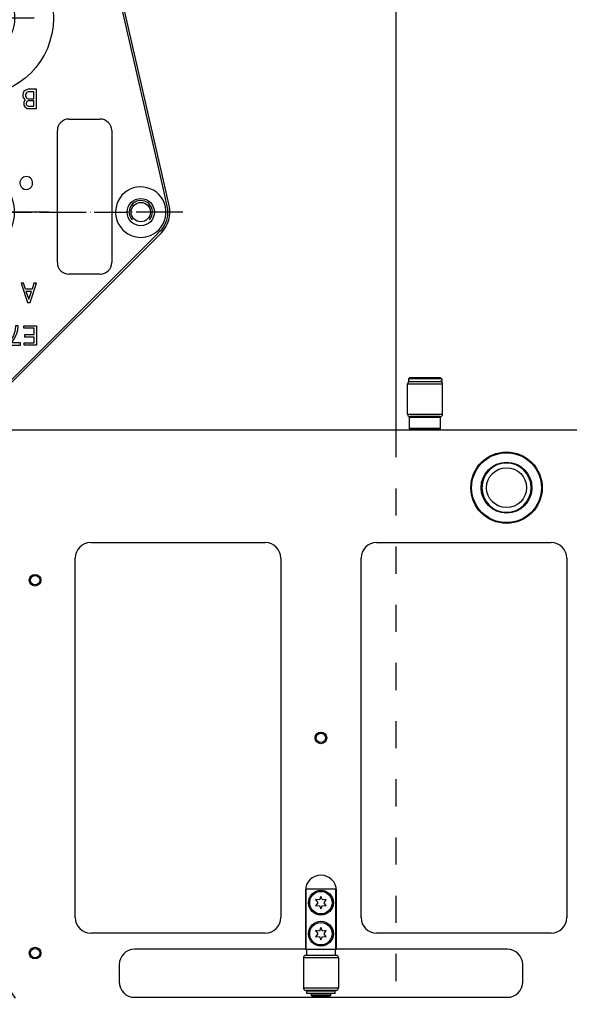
# Model space of a CAD drawing. Extents: x -1763 to 4575, y -3429 to 1051.
# Tile 144 of 174: x 2743 to 2885, y -1633 to -1379. Entities that reach past the tile are written whole.
import ezdxf

# ---------------------------------------------------------------- set-up
doc = ezdxf.new("R2010")
doc.units = 0
doc.linetypes.add('DASHED', pattern=[15, 7, -8])
doc.linetypes.add('DOT_CENTER', pattern=[14, 12, -1, 0, -1])
doc.layers.get('0').update_dxf_attribs({"linetype": 'CONTINUOUS'})
doc.layers.add('1', color=7, linetype='CONTINUOUS')

# ---------------------------------------------------------------- blocks, each defined once
blk = doc.blocks.new('E7018-24101__193', base_point=(2900, -1958.68))
at = {"color": 1, "linetype": 'CONTINUOUS'}
for p, q in [((2896, -1485.08), (2304, -1485.08)), ((2761.65, -1514.06), (2806.65, -1514.06)), ((2835.31, -1514.06), (2880.31, -1514.06)), ((2757.65, -1610.74), (2757.65, -1518.06)), ((2810.65, -1518.06), (2810.65, -1610.74)), ((2831.31, -1610.74), (2831.31, -1518.06)), ((2884.31, -1518.06), (2884.31, -1610.74)), ((2816.98, -1603.78), (2816.98, -1618.88)), ((2824.98, -1618.88), (2824.98, -1603.78)), ((2806.65, -1614.74), (2761.65, -1614.74)), ((2880.31, -1614.74), (2835.31, -1614.74)), ((2816.98, -1618.88), (2772.98, -1618.88)), ((2816.98, -1618.88), (2817.18, -1618.88)), ((2817.18, -1618.88), (2817.28, -1618.88)), ((2817.28, -1618.88), (2824.68, -1618.88)), ((2824.68, -1618.88), (2824.78, -1618.88)), ((2824.78, -1618.88), (2824.98, -1618.88)), ((2868.98, -1618.88), (2824.98, -1618.88)), ((2768.98, -1622.88), (2768.98, -1627.28)), ((2872.98, -1627.28), (2872.98, -1622.88)), ((2772.98, -1631.28), (2868.98, -1631.28))]:
    blk.add_line(p, q, dxfattribs=at)
for centre, radius in [((2868.81, -1499.91), 9.2), ((2868.81, -1499.91), 9), ((2868.81, -1499.91), 6.55), ((2747.32, -1523.76), 1.5), ((2747.32, -1523.76), 1.2), ((2820.98, -1564.4), 1.5), ((2820.98, -1564.4), 1.2), ((2747.32, -1619.88), 1.5), ((2747.32, -1619.88), 1.2)]:
    blk.add_circle(centre, radius, dxfattribs=at)
for centre, radius, start, end in [((2868.81, -1499.91), 6.35, 0, 180), ((2868.81, -1499.91), 6.35, 180, 0), ((2761.65, -1518.06), 4, 90, 180), ((2806.65, -1518.06), 4, 0, 90), ((2835.31, -1518.06), 4, 90, 180), ((2880.31, -1518.06), 4, 0, 90), ((2820.98, -1603.78), 4, 0, 180), ((2761.65, -1610.74), 4, 180, -90), ((2806.65, -1610.74), 4, -90, 0), ((2835.31, -1610.74), 4, 180, -90), ((2880.31, -1610.74), 4, -90, 0), ((2772.98, -1622.88), 4, 90, 180), ((2868.98, -1622.88), 4, 0, 90), ((2772.98, -1627.28), 4, 180, -90), ((2868.98, -1627.28), 4, -90, 0)]:
    blk.add_arc(centre, radius, start, end, dxfattribs=at)
blk = doc.blocks.new('BEARING_HK0509__202', base_point=(2852.31, -1481.58))
at = {"color": 1, "linetype": 'CONTINUOUS'}
for p, q in [((2843.31, -1473.18), (2852.31, -1473.18)), ((2843.31, -1480.98), (2843.31, -1473.18)), ((2843.91, -1472.58), (2845.31, -1472.58)), ((2845.31, -1472.58), (2850.31, -1472.58)), ((2850.31, -1472.58), (2851.71, -1472.58)), ((2852.31, -1480.98), (2852.31, -1473.18)), ((2843.31, -1480.98), (2852.31, -1480.98)), ((2843.91, -1481.58), (2844.01, -1481.58)), ((2847.81, -1481.58), (2844.01, -1481.58)), ((2851.61, -1481.58), (2847.81, -1481.58)), ((2851.61, -1481.58), (2851.71, -1481.58))]:
    blk.add_line(p, q, dxfattribs=at)
for centre, start, end in [((2843.91, -1473.18), 90, 180), ((2851.71, -1473.18), 0, 90), ((2843.91, -1480.98), 180, -90), ((2851.71, -1480.98), -90, 0)]:
    blk.add_arc(centre, 0.6, start, end, dxfattribs=at)
blk = doc.blocks.new('24791-0S111__203', base_point=(2851.81, -1484.88))
at = {"color": 1, "linetype": 'CONTINUOUS'}
for p, q in [((2844.01, -1481.58), (2843.81, -1481.78)), ((2843.81, -1484.68), (2843.81, -1481.78)), ((2847.81, -1481.78), (2843.81, -1481.78)), ((2847.81, -1481.58), (2844.01, -1481.58)), ((2851.61, -1481.58), (2847.81, -1481.58)), ((2851.81, -1481.78), (2847.81, -1481.78)), ((2851.61, -1481.58), (2851.81, -1481.78)), ((2851.81, -1484.68), (2851.81, -1481.78)), ((2847.81, -1484.68), (2843.81, -1484.68)), ((2844.01, -1484.88), (2843.81, -1484.68)), ((2851.81, -1484.68), (2847.81, -1484.68)), ((2851.61, -1484.88), (2851.81, -1484.68)), ((2847.81, -1484.88), (2844.01, -1484.88)), ((2851.61, -1484.88), (2847.81, -1484.88))]:
    blk.add_line(p, q, dxfattribs=at)
blk = doc.blocks.new('E2812-23753-0__204', base_point=(2852.11, -1485.08))
at = {"color": 1, "linetype": 'CONTINUOUS'}
for p, q in [((2843.81, -1471.58), (2843.51, -1471.88)), ((2852.11, -1471.88), (2843.51, -1471.88)), ((2843.51, -1471.88), (2843.51, -1472.58)), ((2851.81, -1471.58), (2843.81, -1471.58)), ((2851.81, -1471.58), (2852.11, -1471.88)), ((2852.11, -1471.88), (2852.11, -1472.58)), ((2843.91, -1472.58), (2843.51, -1472.58)), ((2843.91, -1472.58), (2845.31, -1472.58)), ((2845.31, -1472.58), (2850.31, -1472.58)), ((2850.31, -1472.58), (2851.71, -1472.58)), ((2852.11, -1472.58), (2851.71, -1472.58)), ((2845.31, -1485.08), (2845.31, -1484.88)), ((2850.31, -1485.08), (2850.31, -1484.88))]:
    blk.add_line(p, q, dxfattribs=at)
blk = doc.blocks.new('BEARING_ASSY1_0__205', base_point=(2852.31, -1485.08))
for name, p in [('E2812-23753-0__204', (2852.11, -1485.08)), ('BEARING_HK0509__202', (2852.31, -1481.58)), ('24791-0S111__203', (2851.81, -1484.88))]:
    blk.add_blockref(name, p)
blk = doc.blocks.new('BEARING_HK0509__210', base_point=(2825.48, -1629.48))
at = {"color": 1, "linetype": 'CONTINUOUS'}
for p, q in [((2825.48, -1621.08), (2816.48, -1621.08)), ((2816.48, -1621.08), (2816.48, -1628.88)), ((2817.28, -1620.48), (2817.08, -1620.48)), ((2818.48, -1620.48), (2817.28, -1620.48)), ((2823.48, -1620.48), (2818.48, -1620.48)), ((2824.68, -1620.48), (2823.48, -1620.48)), ((2824.88, -1620.48), (2824.68, -1620.48)), ((2825.48, -1621.08), (2825.48, -1628.88)), ((2825.48, -1628.88), (2816.48, -1628.88)), ((2824.88, -1629.48), (2817.08, -1629.48))]:
    blk.add_line(p, q, dxfattribs=at)
for centre, start, end in [((2817.08, -1621.08), 90, 180), ((2824.88, -1621.08), 0, 90), ((2817.08, -1628.88), 180, -90), ((2824.88, -1628.88), -90, 0)]:
    blk.add_arc(centre, 0.6, start, end, dxfattribs=at)
blk = doc.blocks.new('WASHER1__211', base_point=(2824.63, -1630.28))
at = {"color": 1, "linetype": 'CONTINUOUS'}
for p, q in [((2817.33, -1630.28), (2817.33, -1629.68)), ((2818.48, -1629.68), (2817.33, -1629.68)), ((2824.63, -1630.28), (2817.33, -1630.28)), ((2819.38, -1629.68), (2818.48, -1629.68)), ((2820.98, -1629.68), (2819.38, -1629.68)), ((2822.58, -1629.68), (2820.98, -1629.68)), ((2823.48, -1629.68), (2822.58, -1629.68)), ((2824.63, -1629.68), (2823.48, -1629.68)), ((2824.63, -1630.28), (2824.63, -1629.68))]:
    blk.add_line(p, q, dxfattribs=at)
blk = doc.blocks.new('23796-0S111__212', base_point=(2824.78, -1630.98))
at = {"color": 1, "linetype": 'CONTINUOUS'}
for p, q in [((2824.78, -1603.38), (2817.18, -1603.38)), ((2817.18, -1618.88), (2817.18, -1603.38)), ((2824.78, -1618.88), (2824.78, -1603.38)), ((2817.18, -1618.88), (2817.28, -1618.88)), ((2817.28, -1618.88), (2824.68, -1618.88)), ((2817.28, -1618.88), (2817.28, -1620.48)), ((2824.68, -1618.88), (2824.78, -1618.88)), ((2824.68, -1618.88), (2824.68, -1620.48)), ((2818.48, -1620.48), (2817.28, -1620.48)), ((2823.48, -1620.48), (2818.48, -1620.48)), ((2824.68, -1620.48), (2823.48, -1620.48)), ((2818.48, -1629.48), (2818.48, -1629.68)), ((2819.38, -1629.68), (2818.48, -1629.68)), ((2819.38, -1630.38), (2818.48, -1630.38)), ((2818.48, -1630.38), (2818.48, -1630.78)), ((2818.68, -1630.98), (2818.48, -1630.78)), ((2820.98, -1630.78), (2818.48, -1630.78)), ((2818.68, -1630.98), (2823.28, -1630.98)), ((2820.98, -1629.68), (2819.38, -1629.68)), ((2819.38, -1630.38), (2819.38, -1630.28)), ((2820.98, -1630.38), (2819.38, -1630.38)), ((2822.58, -1629.68), (2820.98, -1629.68)), ((2822.58, -1630.38), (2820.98, -1630.38)), ((2823.48, -1630.78), (2820.98, -1630.78)), ((2823.48, -1629.68), (2822.58, -1629.68)), ((2822.58, -1630.38), (2822.58, -1630.28)), ((2823.48, -1630.38), (2822.58, -1630.38)), ((2823.28, -1630.98), (2823.48, -1630.78)), ((2823.48, -1629.48), (2823.48, -1629.68)), ((2823.48, -1630.38), (2823.48, -1630.78))]:
    blk.add_line(p, q, dxfattribs=at)
for centre in [(2820.98, -1606.88), (2820.98, -1614.88)]:
    blk.add_circle(centre, 3.2, dxfattribs=at)
blk = doc.blocks.new('BEARING_ASSY2_0__213', base_point=(2825.48, -1630.98))
for name, p in [('23796-0S111__212', (2824.78, -1630.98)), ('BEARING_HK0509__210', (2825.48, -1629.48)), ('WASHER1__211', (2824.63, -1630.28))]:
    blk.add_blockref(name, p)
blk = doc.blocks.new('BEARINGS__258', base_point=(2852.31, -1972.18))
for name, p in [('BEARING_ASSY1_0__205', (2852.31, -1485.08)), ('BEARING_ASSY2_0__213', (2825.48, -1630.98))]:
    blk.add_blockref(name, p)
blk = doc.blocks.new('0515-2034_M3X12_0__278', base_point=(2823.88, -1617.78))
at = {"color": 1, "linetype": 'CONTINUOUS'}
for p, q in [((2820.58, -1614.19), (2819.59, -1614.08)), ((2819.59, -1614.08), (2820.18, -1614.88)), ((2820.98, -1613.28), (2820.58, -1614.19)), ((2821.38, -1614.19), (2820.98, -1613.28)), ((2822.37, -1614.08), (2821.38, -1614.19)), ((2821.78, -1614.88), (2822.37, -1614.08)), ((2820.18, -1614.88), (2819.59, -1615.68)), ((2819.59, -1615.68), (2820.58, -1615.57)), ((2820.58, -1615.57), (2820.98, -1616.48)), ((2820.98, -1616.48), (2821.38, -1615.57)), ((2821.38, -1615.57), (2822.37, -1615.68)), ((2822.37, -1615.68), (2821.78, -1614.88))]:
    blk.add_line(p, q, dxfattribs=at)
blk.add_circle((2820.98, -1614.88), 2.9, dxfattribs=at)
blk = doc.blocks.new('0515-2034-M3X12_1__279', base_point=(2823.88, -1609.78))
at = {"color": 1, "linetype": 'CONTINUOUS'}
for p, q in [((2820.58, -1606.19), (2819.59, -1606.08)), ((2819.59, -1606.08), (2820.18, -1606.88)), ((2820.98, -1605.28), (2820.58, -1606.19)), ((2821.38, -1606.19), (2820.98, -1605.28)), ((2822.37, -1606.08), (2821.38, -1606.19)), ((2821.78, -1606.88), (2822.37, -1606.08)), ((2820.18, -1606.88), (2819.59, -1607.68)), ((2819.59, -1607.68), (2820.58, -1607.57)), ((2820.58, -1607.57), (2820.98, -1608.48)), ((2820.98, -1608.48), (2821.38, -1607.57)), ((2821.38, -1607.57), (2822.37, -1607.68)), ((2822.37, -1607.68), (2821.78, -1606.88))]:
    blk.add_line(p, q, dxfattribs=at)
blk.add_circle((2820.98, -1606.88), 2.9, dxfattribs=at)
blk = doc.blocks.new('SCREWSET_STIFFENER__280', base_point=(2823.88, -1839.78))
for name, p in [('0515-2034-M3X12_1__279', (2823.88, -1609.78)), ('0515-2034_M3X12_0__278', (2823.88, -1617.78))]:
    blk.add_blockref(name, p)
blk = doc.blocks.new('6960-0041-0_3__290', base_point=(2875.16, -1506.26))
at = {"color": 1, "linetype": 'CONTINUOUS'}
blk.add_circle((2868.81, -1499.91), 5.15, dxfattribs=at)
for start, end in [(0, 180), (180, 0)]:
    blk.add_arc((2868.81, -1499.91), 6.35, start, end, dxfattribs=at)
blk = doc.blocks.new('HOLEPLUGS__293', base_point=(2875.16, -1950.2))
blk.add_blockref('6960-0041-0_3__290', (2875.16, -1506.26))
blk = doc.blocks.new('SMALLPARTS__301', base_point=(2940, -1972.18))
for name, p in [('BEARINGS__258', (2852.31, -1972.18)), ('HOLEPLUGS__293', (2875.16, -1950.2)), ('SCREWSET_STIFFENER__280', (2823.88, -1839.78))]:
    blk.add_blockref(name, p)
blk = doc.blocks.new('E7018-64101__302', base_point=(2940, -1972.18))
for name, p in [('SMALLPARTS__301', (2940, -1972.18)), ('E7018-24101__193', (2900, -1958.68))]:
    blk.add_blockref(name, p)
blk = doc.blocks.new('DUT_BOARD__303', base_point=(2884.31, -1929.7))
at = {"color": 1, "linetype": 'CONTINUOUS'}
for p, q in [((2761.65, -1514.06), (2806.65, -1514.06)), ((2835.31, -1514.06), (2880.31, -1514.06)), ((2757.65, -1610.74), (2757.65, -1518.06)), ((2810.65, -1518.06), (2810.65, -1610.74)), ((2831.31, -1610.74), (2831.31, -1518.06)), ((2884.31, -1518.06), (2884.31, -1610.74)), ((2806.65, -1614.74), (2761.65, -1614.74)), ((2880.31, -1614.74), (2835.31, -1614.74))]:
    blk.add_line(p, q, dxfattribs=at)
for centre, start, end in [((2761.65, -1518.06), 90, 180), ((2806.65, -1518.06), 0, 90), ((2835.31, -1518.06), 90, 180), ((2880.31, -1518.06), 0, 90), ((2761.65, -1610.74), 180, -90), ((2806.65, -1610.74), -90, 0), ((2835.31, -1610.74), 180, -90), ((2880.31, -1610.74), -90, 0)]:
    blk.add_arc(centre, 4, start, end, dxfattribs=at)
blk = doc.blocks.new('STIFF_ASSY_DUTBD__304', base_point=(2940, -1972.18))
for name, p in [('E7018-64101__302', (2940, -1972.18)), ('DUT_BOARD__303', (2884.31, -1929.7))]:
    blk.add_blockref(name, p)
blk = doc.blocks.new('A1__382', base_point=(2940, -1972.18))
blk.add_blockref('STIFF_ASSY_DUTBD__304', (2940, -1972.18))
blk = doc.blocks.new('FRONT1__383', base_point=(2850.3, -1381.88))
blk.add_blockref('A1__382', (2940, -1972.18))
blk = doc.blocks.new('L1__384', base_point=(2850.3, -1381.88))
blk.add_blockref('FRONT1__383', (2850.3, -1381.88))
blk = doc.blocks.new('PIN__623', base_point=(2712.06, -1358.88))
at = {"layer": '1', "color": 4, "linetype": 'CONTINUOUS'}
for centre, radius in [((2732.06, -1378.88), 20), ((2719.07, -1371.38), 4), ((2745.05, -1371.38), 4), ((2719.07, -1371.38), 2.2), ((2732.06, -1378.88), 10), ((2732.06, -1378.88), 8.6), ((2745.05, -1371.38), 2.2), ((2732.06, -1378.88), 5.9), ((2732.06, -1393.88), 4), ((2732.06, -1393.88), 2.2)]:
    blk.add_circle(centre, radius, dxfattribs=at)
blk = doc.blocks.new('E7015-23252__624', base_point=(2782.06, -1282.88))
at = {"layer": '1', "color": 6, "linetype": 'DOT_CENTER'}
for p, q in [((2732.06, -1288.25), (2732.06, -1324.68)), ((2747.06, -1303.88), (2714.69, -1303.88)), ((2732.06, -1362.06), (2732.06, -1399.26)), ((2747.06, -1378.88), (2714.69, -1378.88)), ((2732.06, -1412.82), (2732.06, -1428.88)), ((2732.06, -1428.88), (2713.43, -1428.88)), ((2732.06, -1449.07), (2732.06, -1428.88)), ((2750.91, -1428.88), (2732.06, -1428.88))]:
    blk.add_line(p, q, dxfattribs=at)
at = {"layer": '1', "color": 6, "linetype": 'CONTINUOUS'}
for p, q in [((2711.59, -1299.19), (2683.47, -1421.88)), ((2712.08, -1299.3), (2683.98, -1421.88)), ((2780.14, -1421.88), (2752.04, -1299.3)), ((2780.65, -1421.88), (2752.53, -1299.19)), ((2745.02, -1322.27), (2744.62, -1322.39)), ((2745.35, -1322.2), (2745.02, -1322.27)), ((2745.69, -1322.2), (2745.35, -1322.2)), ((2746.03, -1322.27), (2745.69, -1322.2)), ((2746.42, -1322.39), (2746.03, -1322.27)), ((2743.61, -1323.58), (2743.44, -1324.2)), ((2743.44, -1324.2), (2744.06, -1324.2)), ((2743.78, -1323.2), (2743.61, -1323.58)), ((2744.06, -1322.83), (2743.78, -1323.2)), ((2744.4, -1322.52), (2744.06, -1322.83)), ((2744.06, -1324.2), (2744.17, -1323.7)), ((2744.17, -1323.7), (2744.34, -1323.39)), ((2744.34, -1323.39), (2744.51, -1323.2)), ((2744.62, -1322.39), (2744.4, -1322.52)), ((2744.51, -1323.2), (2744.68, -1323.08)), ((2744.68, -1323.08), (2745.02, -1322.95)), ((2745.02, -1322.95), (2745.35, -1322.89)), ((2745.35, -1322.89), (2745.69, -1322.89)), ((2745.69, -1322.89), (2746.03, -1322.95)), ((2746.03, -1322.95), (2746.37, -1323.08)), ((2746.37, -1323.08), (2746.54, -1323.2)), ((2746.65, -1322.52), (2746.42, -1322.39)), ((2746.54, -1323.2), (2746.7, -1323.39)), ((2746.7, -1323.39), (2746.87, -1323.7)), ((2746.87, -1323.7), (2746.99, -1324.08)), ((2747.21, -1323.14), (2746.99, -1322.83)), ((2746.99, -1324.08), (2747.04, -1324.52)), ((2747.04, -1324.52), (2747.04, -1324.89)), ((2747.44, -1323.52), (2747.21, -1323.14)), ((2747.6, -1324.08), (2747.44, -1323.52)), ((2747.66, -1324.52), (2747.6, -1324.08)), ((2747.66, -1324.89), (2747.66, -1324.52)), ((2744.12, -1325.45), (2743.55, -1325.58)), ((2743.55, -1325.58), (2743.72, -1326.08)), ((2743.72, -1326.08), (2744, -1326.58)), ((2744, -1326.58), (2744.29, -1326.83)), ((2744.29, -1325.89), (2744.12, -1325.45)), ((2744.45, -1326.14), (2744.29, -1325.89)), ((2744.29, -1326.83), (2744.62, -1327.02)), ((2744.68, -1326.33), (2744.45, -1326.14)), ((2744.62, -1327.02), (2745.02, -1327.14)), ((2745.02, -1326.45), (2744.68, -1326.33)), ((2745.35, -1326.52), (2745.02, -1326.45)), ((2745.02, -1327.14), (2745.35, -1327.2)), ((2745.69, -1326.52), (2745.35, -1326.52)), ((2745.35, -1327.2), (2745.69, -1327.2)), ((2746.03, -1326.45), (2745.69, -1326.52)), ((2745.69, -1327.2), (2746.03, -1327.14)), ((2746.37, -1326.33), (2746.03, -1326.45)), ((2746.03, -1327.14), (2746.42, -1327.02)), ((2746.54, -1326.2), (2746.37, -1326.33)), ((2746.42, -1327.02), (2746.65, -1326.89)), ((2746.7, -1326.02), (2746.54, -1326.2)), ((2746.65, -1326.89), (2746.99, -1326.58)), ((2746.87, -1325.7), (2746.7, -1326.02)), ((2746.99, -1325.33), (2746.87, -1325.7)), ((2747.04, -1324.89), (2746.99, -1325.33)), ((2746.99, -1326.58), (2747.21, -1326.27)), ((2747.21, -1326.27), (2747.44, -1325.89)), ((2747.44, -1325.89), (2747.6, -1325.33)), ((2747.6, -1325.33), (2747.66, -1324.89)), ((2744.29, -1398.14), (2744.17, -1398.58)), ((2744.45, -1397.83), (2744.29, -1398.14)), ((2744.74, -1397.52), (2744.45, -1397.83)), ((2745.07, -1397.33), (2744.74, -1397.52)), ((2744.9, -1398.39), (2744.85, -1398.64)), ((2745.07, -1398.14), (2744.9, -1398.39)), ((2745.52, -1397.2), (2745.07, -1397.33)), ((2745.3, -1397.95), (2745.07, -1398.14)), ((2745.58, -1397.89), (2745.3, -1397.95)), ((2747.66, -1397.2), (2745.52, -1397.2)), ((2747.04, -1397.89), (2745.58, -1397.89)), ((2747.04, -1399.64), (2747.04, -1397.89)), ((2747.66, -1402.2), (2747.66, -1397.2)), ((2744.17, -1398.58), (2744.17, -1398.89)), ((2744.17, -1398.89), (2744.29, -1399.33)), ((2744.29, -1399.33), (2744.51, -1399.7)), ((2744.45, -1400.45), (2744.4, -1400.77)), ((2744.4, -1400.77), (2744.4, -1401.02)), ((2744.68, -1400.08), (2744.45, -1400.45)), ((2744.51, -1399.7), (2744.79, -1399.95)), ((2744.79, -1399.95), (2744.68, -1400.08)), ((2744.85, -1398.64), (2744.85, -1398.89)), ((2744.85, -1398.89), (2744.9, -1399.14)), ((2744.9, -1399.14), (2745.07, -1399.39)), ((2745.07, -1400.58), (2745.02, -1400.77)), ((2745.02, -1400.77), (2745.02, -1401.02)), ((2745.07, -1399.39), (2745.3, -1399.58)), ((2745.19, -1400.39), (2745.07, -1400.58)), ((2745.35, -1400.27), (2745.19, -1400.39)), ((2745.3, -1399.58), (2745.58, -1399.64)), ((2745.58, -1400.2), (2745.35, -1400.27)), ((2745.58, -1399.64), (2747.04, -1399.64)), ((2747.04, -1400.2), (2745.58, -1400.2)), ((2747.04, -1401.58), (2747.04, -1400.2)), ((2744.4, -1401.02), (2744.45, -1401.33)), ((2744.45, -1401.33), (2744.68, -1401.7)), ((2744.68, -1401.7), (2744.9, -1401.95)), ((2744.9, -1401.95), (2745.24, -1402.14)), ((2745.02, -1401.02), (2745.07, -1401.2)), ((2745.07, -1401.2), (2745.19, -1401.39)), ((2745.19, -1401.39), (2745.35, -1401.52)), ((2745.24, -1402.14), (2745.52, -1402.2)), ((2745.35, -1401.52), (2745.58, -1401.58)), ((2745.52, -1402.2), (2747.66, -1402.2)), ((2745.58, -1401.58), (2747.04, -1401.58)), ((2700.06, -1404.88), (2708.06, -1404.88)), ((2756.06, -1404.88), (2764.06, -1404.88)), ((2697.06, -1421.88), (2697.06, -1407.88)), ((2711.06, -1407.88), (2711.06, -1421.88)), ((2753.06, -1421.88), (2753.06, -1407.88)), ((2767.06, -1407.88), (2767.06, -1421.88)), ((2683.47, -1421.88), (2682.25, -1427.2)), ((2683.98, -1421.88), (2682.74, -1427.32)), ((2697.06, -1441.88), (2697.06, -1421.88)), ((2711.06, -1421.88), (2711.06, -1441.88)), ((2753.06, -1441.88), (2753.06, -1421.88)), ((2767.06, -1421.88), (2767.06, -1441.88)), ((2781.38, -1427.32), (2780.14, -1421.88)), ((2781.87, -1427.2), (2780.65, -1421.88)), ((2685.66, -1434.88), (2684.61, -1433.83)), ((2779.51, -1433.83), (2778.46, -1434.88)), ((2684.95, -1434.88), (2684.26, -1434.18)), ((2726.76, -1476.68), (2684.95, -1434.88)), ((2727.11, -1476.33), (2685.66, -1434.88)), ((2778.46, -1434.88), (2737.01, -1476.33)), ((2779.17, -1434.88), (2737.36, -1476.68)), ((2779.86, -1434.18), (2779.17, -1434.88)), ((2708.06, -1444.88), (2700.06, -1444.88)), ((2764.06, -1444.88), (2756.06, -1444.88)), ((2744.34, -1447.2), (2743.72, -1447.2)), ((2743.72, -1447.2), (2745.35, -1452.2)), ((2744.85, -1448.7), (2744.34, -1447.2)), ((2746.54, -1448.7), (2744.85, -1448.7)), ((2746.03, -1452.2), (2747.66, -1447.2)), ((2747.04, -1447.2), (2746.54, -1448.7)), ((2747.66, -1447.2), (2747.04, -1447.2)), ((2746.37, -1449.33), (2744.96, -1449.33)), ((2744.96, -1449.33), (2745.69, -1451.33)), ((2745.69, -1451.33), (2746.37, -1449.33)), ((2745.35, -1452.2), (2746.03, -1452.2)), ((2715.01, -1459.14), (2714.9, -1459.58)), ((2715.18, -1458.83), (2715.01, -1459.14)), ((2715.46, -1458.52), (2715.18, -1458.83)), ((2715.8, -1458.33), (2715.46, -1458.52)), ((2715.63, -1459.39), (2715.8, -1459.14)), ((2716.25, -1458.2), (2715.8, -1458.33)), ((2715.8, -1459.14), (2716.03, -1458.95)), ((2716.03, -1458.95), (2716.31, -1458.89)), ((2716.59, -1458.2), (2716.25, -1458.2)), ((2716.31, -1458.89), (2716.53, -1458.89)), ((2716.53, -1458.89), (2716.81, -1458.95)), ((2717.04, -1458.33), (2716.59, -1458.2)), ((2716.81, -1458.95), (2717.04, -1459.14)), ((2717.38, -1458.52), (2717.04, -1458.33)), ((2717.04, -1459.14), (2717.21, -1459.39)), ((2717.66, -1458.83), (2717.38, -1458.52)), ((2717.83, -1459.14), (2717.66, -1458.83)), ((2717.94, -1459.58), (2717.83, -1459.14)), ((2720.53, -1458.2), (2718.84, -1461.95)), ((2719.4, -1461.95), (2721.09, -1458.2)), ((2721.09, -1458.2), (2720.53, -1458.2)), ((2722.1, -1459.14), (2721.99, -1459.58)), ((2722.27, -1458.83), (2722.1, -1459.14)), ((2722.55, -1458.52), (2722.27, -1458.83)), ((2722.89, -1458.33), (2722.55, -1458.52)), ((2722.89, -1459.14), (2722.72, -1459.39)), ((2723.34, -1458.2), (2722.89, -1458.33)), ((2723.11, -1458.95), (2722.89, -1459.14)), ((2723.4, -1458.89), (2723.11, -1458.95)), ((2725.48, -1458.2), (2723.34, -1458.2)), ((2724.86, -1458.89), (2723.4, -1458.89)), ((2724.86, -1460.64), (2724.86, -1458.89)), ((2725.48, -1463.2), (2725.48, -1458.2)), ((2728.8, -1458.2), (2728.8, -1460.45)), ((2729.41, -1458.2), (2728.8, -1458.2)), ((2729.41, -1463.2), (2729.41, -1458.2)), ((2730.31, -1459.58), (2730.43, -1459.2)), ((2730.43, -1459.2), (2730.54, -1458.95)), ((2730.54, -1458.95), (2730.71, -1458.7)), ((2730.71, -1458.7), (2730.88, -1458.52)), ((2730.88, -1458.52), (2731.05, -1458.39)), ((2730.99, -1459.33), (2730.88, -1459.64)), ((2731.1, -1459.14), (2730.99, -1459.33)), ((2731.05, -1458.39), (2731.33, -1458.27)), ((2731.33, -1458.95), (2731.1, -1459.14)), ((2731.33, -1458.27), (2731.61, -1458.2)), ((2731.61, -1458.83), (2731.33, -1458.95)), ((2731.61, -1458.2), (2731.89, -1458.2)), ((2731.89, -1458.83), (2731.61, -1458.83)), ((2731.89, -1458.2), (2732.17, -1458.27)), ((2732.17, -1458.95), (2731.89, -1458.83)), ((2732.17, -1458.27), (2732.45, -1458.39)), ((2732.4, -1459.14), (2732.17, -1458.95)), ((2732.51, -1459.33), (2732.4, -1459.14)), ((2732.45, -1458.39), (2732.62, -1458.52)), ((2732.62, -1459.64), (2732.51, -1459.33)), ((2732.62, -1458.52), (2732.79, -1458.7)), ((2732.79, -1458.7), (2732.96, -1458.95)), ((2732.96, -1458.95), (2733.07, -1459.2)), ((2733.07, -1459.2), (2733.18, -1459.58)), ((2734.08, -1458.2), (2734.08, -1463.2)), ((2734.65, -1458.2), (2734.08, -1458.2)), ((2734.65, -1461.83), (2734.65, -1458.2)), ((2736.84, -1459.2), (2736.73, -1459.52)), ((2736.95, -1458.95), (2736.84, -1459.2)), ((2737.12, -1458.7), (2736.95, -1458.95)), ((2737.29, -1458.52), (2737.12, -1458.7)), ((2737.46, -1458.39), (2737.29, -1458.52)), ((2737.4, -1459.33), (2737.29, -1459.64)), ((2737.51, -1459.14), (2737.4, -1459.33)), ((2737.74, -1458.27), (2737.46, -1458.39)), ((2737.74, -1458.95), (2737.51, -1459.14)), ((2737.96, -1458.2), (2737.74, -1458.27)), ((2737.96, -1458.83), (2737.74, -1458.95)), ((2738.36, -1458.2), (2737.96, -1458.2)), ((2738.36, -1458.83), (2737.96, -1458.83)), ((2738.58, -1458.27), (2738.36, -1458.2)), ((2738.58, -1458.95), (2738.36, -1458.83)), ((2738.86, -1458.39), (2738.58, -1458.27)), ((2738.81, -1459.14), (2738.58, -1458.95)), ((2738.92, -1459.33), (2738.81, -1459.14)), ((2739.03, -1458.52), (2738.86, -1458.39)), ((2739.03, -1459.64), (2738.92, -1459.33)), ((2739.2, -1458.7), (2739.03, -1458.52)), ((2739.37, -1458.95), (2739.2, -1458.7)), ((2739.48, -1459.2), (2739.37, -1458.95)), ((2739.6, -1459.52), (2739.48, -1459.2)), ((2742.18, -1459.14), (2742.01, -1459.89)), ((2742.3, -1458.2), (2742.18, -1459.14)), ((2742.97, -1458.2), (2742.3, -1458.2)), ((2742.58, -1460.14), (2742.86, -1459.2)), ((2742.86, -1459.2), (2742.97, -1458.2)), ((2744.43, -1458.2), (2747.7, -1458.2)), ((2744.43, -1458.83), (2744.43, -1458.2)), ((2747.08, -1458.83), (2744.43, -1458.83)), ((2747.08, -1460.45), (2747.08, -1458.83)), ((2747.7, -1458.2), (2747.7, -1463.2)), ((2714.9, -1459.58), (2714.9, -1459.89)), ((2714.9, -1459.89), (2715.01, -1460.33)), ((2715.01, -1460.33), (2715.24, -1460.7)), ((2715.18, -1461.45), (2715.13, -1461.77)), ((2715.13, -1461.77), (2715.13, -1462.02)), ((2715.41, -1461.08), (2715.18, -1461.45)), ((2715.24, -1460.7), (2715.52, -1460.95)), ((2715.52, -1460.95), (2715.41, -1461.08)), ((2715.58, -1459.64), (2715.63, -1459.39)), ((2715.58, -1459.89), (2715.58, -1459.64)), ((2715.63, -1460.14), (2715.58, -1459.89)), ((2715.8, -1460.39), (2715.63, -1460.14)), ((2715.75, -1461.77), (2715.8, -1461.58)), ((2715.75, -1462.02), (2715.75, -1461.77)), ((2716.03, -1460.58), (2715.8, -1460.39)), ((2715.8, -1461.58), (2715.91, -1461.39)), ((2715.91, -1461.39), (2716.08, -1461.27)), ((2716.31, -1460.64), (2716.03, -1460.58)), ((2716.08, -1461.27), (2716.31, -1461.2)), ((2716.53, -1460.64), (2716.31, -1460.64)), ((2716.31, -1461.2), (2716.53, -1461.2)), ((2716.53, -1461.2), (2716.53, -1460.64)), ((2717.71, -1461.77), (2717.1, -1461.77)), ((2717.1, -1461.77), (2717.1, -1462.02)), ((2717.21, -1459.39), (2717.26, -1459.64)), ((2717.26, -1459.64), (2717.26, -1459.89)), ((2717.26, -1459.89), (2717.94, -1459.89)), ((2717.71, -1462.02), (2717.71, -1461.77)), ((2717.94, -1459.89), (2717.94, -1459.58)), ((2721.99, -1459.58), (2721.99, -1459.89)), ((2721.99, -1459.89), (2722.1, -1460.33)), ((2722.1, -1460.33), (2722.33, -1460.7)), ((2722.27, -1461.45), (2722.21, -1461.77)), ((2722.21, -1461.77), (2722.21, -1462.02)), ((2722.5, -1461.08), (2722.27, -1461.45)), ((2722.33, -1460.7), (2722.61, -1460.95)), ((2722.61, -1460.95), (2722.5, -1461.08)), ((2722.72, -1459.39), (2722.66, -1459.64)), ((2722.66, -1459.64), (2722.66, -1459.89)), ((2722.66, -1459.89), (2722.72, -1460.14)), ((2722.72, -1460.14), (2722.89, -1460.39)), ((2722.89, -1461.58), (2722.83, -1461.77)), ((2722.83, -1461.77), (2722.83, -1462.02)), ((2722.89, -1460.39), (2723.11, -1460.58)), ((2723, -1461.39), (2722.89, -1461.58)), ((2723.17, -1461.27), (2723, -1461.39)), ((2723.11, -1460.58), (2723.4, -1460.64)), ((2723.4, -1461.2), (2723.17, -1461.27)), ((2723.4, -1460.64), (2724.86, -1460.64)), ((2724.86, -1461.2), (2723.4, -1461.2)), ((2724.86, -1462.58), (2724.86, -1461.2)), ((2728.8, -1460.45), (2726.71, -1460.45)), ((2726.71, -1460.45), (2726.71, -1461.08)), ((2726.71, -1461.08), (2728.8, -1461.08)), ((2728.8, -1461.08), (2728.8, -1462.58)), ((2730.31, -1460.08), (2730.31, -1459.58)), ((2730.43, -1460.45), (2730.31, -1460.08)), ((2730.54, -1460.7), (2730.43, -1460.45)), ((2730.71, -1460.95), (2730.54, -1460.7)), ((2730.88, -1461.14), (2730.71, -1460.95)), ((2730.88, -1459.64), (2730.88, -1460.14)), ((2730.88, -1460.14), (2730.99, -1460.45)), ((2731.05, -1461.33), (2730.88, -1461.14)), ((2730.99, -1460.45), (2731.1, -1460.64)), ((2731.33, -1461.45), (2731.05, -1461.33)), ((2731.1, -1460.64), (2731.33, -1460.83)), ((2731.33, -1460.83), (2731.61, -1460.95)), ((2731.61, -1461.52), (2731.33, -1461.45)), ((2731.61, -1460.95), (2731.89, -1460.95)), ((2731.89, -1461.52), (2731.61, -1461.52)), ((2731.89, -1460.95), (2732.23, -1460.83)), ((2732.23, -1461.39), (2731.89, -1461.52)), ((2732.23, -1460.83), (2732.45, -1460.64)), ((2732.51, -1461.2), (2732.23, -1461.39)), ((2732.34, -1462.58), (2732.51, -1461.2)), ((2732.45, -1460.64), (2732.56, -1460.45)), ((2732.56, -1460.45), (2733.13, -1460.45)), ((2733.18, -1459.58), (2732.62, -1459.64)), ((2733.13, -1460.45), (2732.79, -1463.2)), ((2735.71, -1461.83), (2734.65, -1461.83)), ((2735.71, -1462.33), (2735.71, -1461.83)), ((2736.67, -1459.89), (2736.61, -1460.45)), ((2736.61, -1460.45), (2736.61, -1460.95)), ((2736.61, -1460.95), (2736.67, -1461.52)), ((2736.73, -1459.52), (2736.67, -1459.89)), ((2736.67, -1461.52), (2736.73, -1461.89)), ((2736.73, -1461.89), (2736.84, -1462.2)), ((2737.29, -1459.64), (2737.23, -1460.33)), ((2737.23, -1460.33), (2737.23, -1461.08)), ((2737.23, -1461.08), (2737.29, -1461.77)), ((2737.29, -1461.77), (2737.4, -1462.08)), ((2738.92, -1462.08), (2739.03, -1461.77)), ((2739.09, -1460.33), (2739.03, -1459.64)), ((2739.03, -1461.77), (2739.09, -1461.08)), ((2739.09, -1461.08), (2739.09, -1460.33)), ((2739.48, -1462.2), (2739.6, -1461.89)), ((2739.65, -1459.89), (2739.6, -1459.52)), ((2739.6, -1461.89), (2739.65, -1461.52)), ((2739.71, -1460.45), (2739.65, -1459.89)), ((2739.65, -1461.52), (2739.71, -1460.95)), ((2739.71, -1460.95), (2739.71, -1460.45)), ((2741.28, -1461.58), (2740.61, -1462.64)), ((2741.73, -1460.64), (2741.28, -1461.58)), ((2741.28, -1462.58), (2742.01, -1461.45)), ((2742.01, -1459.89), (2741.73, -1460.64)), ((2742.01, -1461.45), (2742.35, -1460.7)), ((2742.35, -1460.7), (2742.58, -1460.14)), ((2744.71, -1461.08), (2744.71, -1460.45)), ((2744.71, -1460.45), (2747.08, -1460.45)), ((2747.08, -1461.08), (2744.71, -1461.08)), ((2747.08, -1462.58), (2747.08, -1461.08)), ((2715.13, -1462.02), (2715.18, -1462.33)), ((2715.18, -1462.33), (2715.41, -1462.7)), ((2715.41, -1462.7), (2715.63, -1462.95)), ((2715.63, -1462.95), (2715.97, -1463.14)), ((2715.8, -1462.2), (2715.75, -1462.02)), ((2715.91, -1462.39), (2715.8, -1462.2)), ((2716.08, -1462.52), (2715.91, -1462.39)), ((2715.97, -1463.14), (2716.25, -1463.2)), ((2716.31, -1462.58), (2716.08, -1462.52)), ((2716.25, -1463.2), (2716.59, -1463.2)), ((2716.53, -1462.58), (2716.31, -1462.58)), ((2716.76, -1462.52), (2716.53, -1462.58)), ((2716.59, -1463.2), (2716.87, -1463.14)), ((2716.93, -1462.39), (2716.76, -1462.52)), ((2716.87, -1463.14), (2717.21, -1462.95)), ((2717.04, -1462.2), (2716.93, -1462.39)), ((2717.1, -1462.02), (2717.04, -1462.2)), ((2717.21, -1462.95), (2717.43, -1462.7)), ((2717.43, -1462.7), (2717.66, -1462.33)), ((2717.66, -1462.33), (2717.71, -1462.02)), ((2718.84, -1461.95), (2719.4, -1461.95)), ((2722.21, -1462.02), (2722.27, -1462.33)), ((2722.27, -1462.33), (2722.5, -1462.7)), ((2722.5, -1462.7), (2722.72, -1462.95)), ((2722.72, -1462.95), (2723.06, -1463.14)), ((2722.83, -1462.02), (2722.89, -1462.2)), ((2722.89, -1462.2), (2723, -1462.39)), ((2723, -1462.39), (2723.17, -1462.52)), ((2723.06, -1463.14), (2723.34, -1463.2)), ((2723.17, -1462.52), (2723.4, -1462.58)), ((2723.34, -1463.2), (2725.48, -1463.2)), ((2723.4, -1462.58), (2724.86, -1462.58)), ((2728.8, -1462.58), (2726.38, -1462.58)), ((2726.38, -1462.58), (2726.38, -1463.2)), ((2726.38, -1463.2), (2729.41, -1463.2)), ((2730.48, -1463.2), (2730.48, -1462.58)), ((2730.48, -1462.58), (2732.34, -1462.58)), ((2732.79, -1463.2), (2730.48, -1463.2)), ((2734.08, -1463.2), (2734.53, -1463.2)), ((2734.53, -1463.2), (2734.59, -1463.02)), ((2734.59, -1463.02), (2734.76, -1462.77)), ((2734.76, -1462.77), (2734.93, -1462.58)), ((2734.93, -1462.58), (2735.15, -1462.45)), ((2735.15, -1462.45), (2735.32, -1462.39)), ((2735.32, -1462.39), (2735.6, -1462.33)), ((2735.6, -1462.33), (2735.71, -1462.33)), ((2736.84, -1462.2), (2736.95, -1462.45)), ((2736.95, -1462.45), (2737.12, -1462.7)), ((2737.12, -1462.7), (2737.29, -1462.89)), ((2737.29, -1462.89), (2737.46, -1463.02)), ((2737.4, -1462.08), (2737.51, -1462.27)), ((2737.46, -1463.02), (2737.74, -1463.14)), ((2737.51, -1462.27), (2737.74, -1462.45)), ((2737.74, -1462.45), (2737.96, -1462.58)), ((2737.74, -1463.14), (2737.96, -1463.2)), ((2737.96, -1462.58), (2738.36, -1462.58)), ((2737.96, -1463.2), (2738.36, -1463.2)), ((2738.36, -1462.58), (2738.58, -1462.45)), ((2738.36, -1463.2), (2738.58, -1463.14)), ((2738.58, -1462.45), (2738.81, -1462.27)), ((2738.58, -1463.14), (2738.86, -1463.02)), ((2738.81, -1462.27), (2738.92, -1462.08)), ((2738.86, -1463.02), (2739.03, -1462.89)), ((2739.03, -1462.89), (2739.2, -1462.7)), ((2739.2, -1462.7), (2739.37, -1462.45)), ((2739.37, -1462.45), (2739.48, -1462.2)), ((2740.61, -1462.64), (2740.61, -1463.2)), ((2740.61, -1463.2), (2743.53, -1463.2)), ((2743.53, -1462.58), (2741.28, -1462.58)), ((2743.53, -1463.2), (2743.53, -1462.58)), ((2744.49, -1463.2), (2744.49, -1462.58)), ((2744.49, -1462.58), (2747.08, -1462.58)), ((2747.7, -1463.2), (2744.49, -1463.2))]:
    blk.add_line(p, q, dxfattribs=at)
for centre, radius in [((2732.06, -1303.88), 10), ((2719.07, -1296.38), 1.65), ((2745.05, -1296.38), 1.65), ((2732.06, -1318.88), 1.65), ((2719.07, -1371.38), 1.65), ((2732.06, -1378.88), 10), ((2745.05, -1371.38), 1.65), ((2732.06, -1393.88), 1.65), ((2689.56, -1428.88), 3.5), ((2774.56, -1428.88), 3.5), ((2732.06, -1443.88), 1.65), ((2732.06, -1471.38), 6.5), ((2732.06, -1471.38), 3.5)]:
    blk.add_circle(centre, radius, dxfattribs=at)
for centre, radius, start, end in [((2732.06, -1303.88), 21, 90, 167.0908), ((2732.06, -1303.88), 20.5, 90, 167.0908), ((2732.06, -1303.88), 21, 12.9092, 90), ((2732.06, -1303.88), 20.5, 12.9092, 90), ((2700.06, -1407.88), 3, 90, 180), ((2708.06, -1407.88), 3, 0, 90), ((2756.06, -1407.88), 3, 90, 180), ((2764.06, -1407.88), 3, 0, 90), ((2719.07, -1421.38), 1.65, 90, -162.3603), ((2719.07, -1421.38), 1.65, -17.6397, 90), ((2732.06, -1428.88), 10, 44.427, 135.573), ((2745.05, -1421.38), 1.65, 90, -162.3603), ((2745.05, -1421.38), 1.65, -17.6397, 90), ((2689.56, -1428.88), 6.5, 120, -112.6199), ((2689.56, -1428.88), 6.5, -112.6199, 120), ((2719.07, -1421.38), 1.65, -162.3603, -17.6397), ((2732.06, -1428.88), 10, 135.573, -90), ((2732.06, -1428.88), 10, -36.8699, 44.427), ((2745.05, -1421.38), 1.65, -162.3603, -17.6397), ((2774.56, -1428.88), 6.5, 60, -112.6199), ((2774.56, -1428.88), 6.5, -67.3801, 60), ((2689.56, -1428.88), 7.5, 167.0908, 180), ((2689.56, -1428.88), 7.5, 180, -135), ((2689.56, -1428.88), 7, 167.0908, 180), ((2689.56, -1428.88), 7, 180, -135), ((2774.56, -1428.88), 7, -45, 0), ((2774.56, -1428.88), 7.5, -45, 12.9092), ((2774.56, -1428.88), 7, 0, 12.9092), ((2732.06, -1428.88), 10, -90, -36.8699), ((2774.56, -1428.88), 6.5, -112.6199, -67.3801), ((2700.06, -1441.88), 3, 180, -90), ((2708.06, -1441.88), 3, -90, 0), ((2732.06, -1443.88), 2, -90, 157.6264), ((2756.06, -1441.88), 3, 180, -90), ((2764.06, -1441.88), 3, -90, 0), ((2732.06, -1443.88), 2, -118.7656, -90), ((2732.06, -1471.38), 7.5, -135, -90), ((2732.06, -1471.38), 7, -135, -90), ((2732.06, -1471.38), 7, -90, -45), ((2732.06, -1471.38), 7.5, -90, -45)]:
    blk.add_arc(centre, radius, start, end, dxfattribs=at)
at = {"layer": '1'}
blk.add_blockref('PIN__623', (2712.06, -1358.88), dxfattribs=at)
blk = doc.blocks.new('HEADPLATE_EG__629', base_point=(2054.3, -2091.02))
at = {"layer": '1', "color": 7, "linetype": 'CONTINUOUS'}
blk.add_line((2840.31, -1169.43), (2840.31, -1485.08), dxfattribs=at)
at = {"layer": '1', "color": 1, "linetype": 'DOT_CENTER'}
for p in [(2677.98, -1428.88), (2785.38, -1428.88)]:
    blk.add_line(p, (2770.81, -1428.88), dxfattribs=at)
at = {"layer": '1', "color": 7, "linetype": 'DASHED'}
blk.add_line((2840.31, -1485.08), (2840.31, -1858.53), dxfattribs=at)
at = {"layer": '1', "color": 7, "linetype": 'CONTINUOUS'}
blk.add_circle((2774.56, -1428.88), 2.5, dxfattribs=at)
at = {"layer": '1', "color": 7, "linetype": 'DASHED'}
for radius in [166.69, 158.75]:
    blk.add_circle((2602.06, -1721.88), radius, dxfattribs=at)
at = {"layer": '1', "color": 1, "linetype": 'CONTINUOUS'}
blk.add_arc((2774.56, -1428.88), 3, -40.8415, -138.2724, dxfattribs=at)
at = {"layer": '1'}
blk.add_blockref('E7015-23252__624', (2782.06, -1282.88), dxfattribs=at)

msp = doc.modelspace()

# ---------------------------------------------------------------- block references
msp.add_blockref('L1__384', (2850.3, -1381.88))
at = {"layer": '1'}
msp.add_blockref('HEADPLATE_EG__629', (2054.3, -2091.02), dxfattribs=at)

doc.saveas('drawing.dxf')
